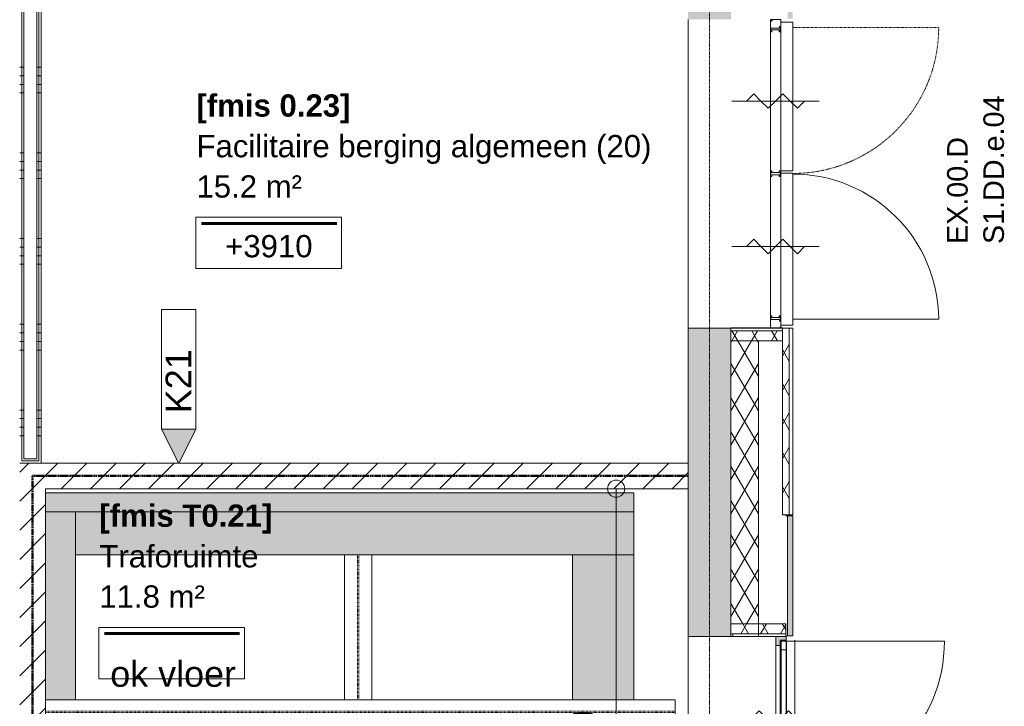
# Model space of a CAD drawing. Header units: millimetres. Extents: x 522 to 75900, y -25803 to 58941.
# Tile 119 of 134: x 49175 to 54920, y 30838 to 34844. Entities that reach past the tile are written whole.
import ezdxf

# ---------------------------------------------------------------- set-up
doc = ezdxf.new("R2010")
doc.units = ezdxf.units.MM
for name, pattern in [('BE_Brand', [10, 5, -2, 1, -2]), ('Dash', [6.35, 3.175, -3.175]), ('Dash_2_', [6.35, 3.175, -3.175]), ('Dot', [4.7625, 0, -4.7625]), ('Grid Line', [22.225, 12.7, -3.175, 3.175, -3.175]), ('Overhead', [3.96875, 2.38125, -1.5875])]:
    doc.linetypes.add(name, pattern=pattern)
for name, color, linetype, lineweight in [('00_Algemeen', 7, 'Dot', 9), ('00_Algemeen-100', 7, 'Continuous', 9), ('17_Terreininrichting', 7, 'Continuous', 9), ('21_Betonwerk', 7, 'Continuous', 9), ('22_Metselwerk', 7, 'Continuous', 9), ('22_Metselwerk_HATCH', 7, 'Continuous', 9), ('25_Metaalconstructiewerk', 7, 'Continuous', 9), ('30_Kozijnen-ramen-deuren', 7, 'Continuous', 9), ('42_Dekvloeren en vloersystemen', 7, 'Continuous', 9), ('42_Dekvloeren en vloersystemen_HATCH', 7, 'Continuous', 9)]:
    doc.layers.add(name, color=color, linetype=linetype, lineweight=lineweight)
doc.styles.add('Arial', font='arial.ttf', dxfattribs={"height": 180})
doc.styles.add('Arial_1', font='arial.ttf', dxfattribs={"height": 130})
doc.styles.add('Arial_3', font='arial.ttf', dxfattribs={"height": 150})
doc.styles.add('Arial_4', font='arial.ttf', dxfattribs={"height": 120})
doc.styles.add('Arial_B', font='arialbd.ttf', dxfattribs={"height": 130})
doc.dimstyles.new('1_8mm_continuous_mm_zwart', dxfattribs={"dimscale": 304.8, "dimtxt": 183.646692, "dimasz": 0.328084, "dimexe": 0.328084, "dimexo": 0.0625, "dimgap": 0.164042, "dimtad": 1, "dimdec": 0, "dimzin": 0, "dimdsep": 46, "dimtxsty": 'Arial', "dimblk1": 'DOTBLANK', "dimblk2": 'DOTBLANK', "dimsah": 1, "dimcen": 0.09, "dimdle": 0.328084, "dimazin": 0, "dimtfac": 1, "dimtdec": 4, "dimtix": 1, "dimtmove": 0, "dimatfit": 3, "dimfxl": 0.328084, "dimfxlon": 1, "dimtvp": 1, "dimtolj": 1, "dimtzin": 0, "dimarcsym": 2})
pattern_1 = [(1e-13, (49175, 34066.25), (-1e-12, 500), []), (1e-13, (49175, 34016.25), (-1e-12, 500), []), (1e-13, (49175, 33966.25), (-1e-12, 500), []), (1e-13, (49175, 33916.25), (-1e-12, 500), [])]

# ---------------------------------------------------------------- blocks, each defined once
blk = doc.blocks.new('28_SF_LB_IN_steel S355_beam HEB - HE140B-3261678-100 - Plattegrond - Begane grond')
at = {"layer": '25_Metaalconstructiewerk', "lineweight": 13}
for p, q in [((-1825, 70), (1850, 70)), ((1850, 70), (1850, -70)), ((1850, -70), (-1825, -70))]:
    blk.add_line(p, q, dxfattribs=at)
at = {"layer": '25_Metaalconstructiewerk', "linetype": 'Dash_2_', "lineweight": 13}
for p, q in [((1850, 3.5), (-1825, 3.5)), ((1850, -3.5), (-1825, -3.5))]:
    blk.add_line(p, q, dxfattribs=at)
blk = doc.blocks.new('28_SF_LB_IN_steel S355_beam HEB - HE160B-3261684-100 - Plattegrond - Begane grond')
at = {"layer": '25_Metaalconstructiewerk', "lineweight": 13}
for p, q in [((-1375, 80), (-528.3, 80)), ((-388.3, 80), (388.3, 80)), ((528.3, 80), (1375, 80)), ((-528.3, -80), (-1375, -80)), ((388.3, -80), (-388.3, -80)), ((1375, -80), (528.3, -80))]:
    blk.add_line(p, q, dxfattribs=at)
at = {"layer": '25_Metaalconstructiewerk', "linetype": 'Dash_2_', "lineweight": 13}
for p, q in [((-528.3, 4), (-1375, 4)), ((388.3, 4), (-388.3, 4)), ((1375, 4), (528.3, 4)), ((-528.3, -4), (-1375, -4)), ((388.3, -4), (-388.3, -4)), ((1375, -4), (528.3, -4))]:
    blk.add_line(p, q, dxfattribs=at)
blk = doc.blocks.new('FRA_R12_AWT_CON_Betonwerk_R20_rvt-1-100 - Plattegrond - Begane grond')
at = {"layer": '22_Metselwerk', "lineweight": 13, "true_color": 0xc0c0c0}
h = blk.add_hatch(dxfattribs=at)
h.set_pattern_fill('FP_141', color=9, style=0, pattern_type=2)
h.set_pattern_definition([(45, (0, 0), (-106.06602, 106.06602), []), (135, (0, 0), (-106.06602, -106.06602), []), (50, (0, 0), (358.6306, -31.3759), [37.5, -412.5]), (355, (0, 0), (-69.3761, 376.0957), [30, -330]), (100.451, (29.9, -2.6), (289.2568, 344.7173), [31.87, -350.571]), (46.184, (0, 100), (533.62, -82.7615), [56.25, -618.75]), (96.636, (44.47, 93.1), (467.3284, 487.0622), [47.805, -525.856]), (351.184, (0, 100), (467.3326, 487.058), [45, -495]), (21, (50, 75), (298.4541, -201.3095), [37.5, -412.5]), (326, (50, 75), (121.6571, 362.5749), [30, -330]), (71.451, (74.87, 58.22), (420.112, 161.2621), [31.87, -350.571]), (37.5, (0, 0), (6.07993, 166.44693), [3.353, -322.647, 3.353, -331.647, -331.25]), (37.5, (0, 0), (6.07993, 166.44693), [-661, 3.353, -327.897]), (7.5, (0, 0), (131.53477, 197.20586), [3.353, -187.647, 3.353, -315.147, -126.25]), (7.5, (0, 0), (131.53477, 197.20586), [-509.5, 3.353, -122.897]), (327.5, (-111.5, 0), (266.91122, -11.27744), [3.353, -121.647, 3.353, -386.647, -517.5]), (327.5, (-111.5, 0), (266.91122, -11.27744), [-515, 3.353, -514.147]), (317.5, (-161.5, 0), (291.5931, 50.0525), [3.353, -159.147, 3.353, -255.647, -367.5]), (317.5, (-161.5, 0), (291.5931, 50.0525), [-421.5, 3.353, -364.147]), (317.5, (-161.5, 0), (291.5931, 50.0525), [3.353, -159.147, 3.353, -255.647, -367.5]), (317.5, (-161.5, 0), (291.5931, 50.0525), [-421.5, 3.353, -364.147])])
h.paths.add_polyline_path([(53171.6, 9850), (53325, 9850), (53325, 10380), (53075, 10380), (53075, 9850)], flags=0)
h.paths.add_polyline_path([(53325, 11420), (53325, 12180), (53075, 12180), (53075, 11420)], flags=0)
h.paths.add_polyline_path([(53075, 13220), (53325, 13220), (53325, 13980), (53075, 13980)], flags=0)
h.paths.add_polyline_path([(53325, 15020), (53325, 15780), (53075, 15780), (53075, 15020)], flags=0)
h.paths.add_polyline_path([(53075, 16820), (53325, 16820), (53325, 17580), (53075, 17580), (53075, 17357.1)], flags=0)
h.paths.add_polyline_path([(53075, 18620), (53325, 18620), (53325, 19380), (53075, 19380), (53075, 18940.1)], flags=0)
h.paths.add_polyline_path([(53325, 20420), (53325, 21180), (53075, 21180), (53075, 20420)], flags=0)
h.paths.add_polyline_path([(53075, 22220), (53325, 22220), (53325, 22980), (53075, 22980)], flags=0)
h.paths.add_polyline_path([(53325, 24020), (53325, 26545), (53075, 26545), (53075, 24020)], flags=0)
h.paths.add_polyline_path([(53325, 27645), (53325, 29445), (53075, 29445), (53075, 27645)], flags=0)
h.paths.add_polyline_path([(53325, 31245), (53325, 33045), (53075, 33045), (53075, 31245)], flags=0)
h.paths.add_polyline_path([(53325, 34845), (53325, 36645), (53075, 36645), (53075, 34845)], flags=0)
h.paths.add_polyline_path([(53171.6, 38445), (53325, 38445), (53325, 40245), (53075, 40245), (53075, 38445)], flags=0)
h.paths.add_polyline_path([(53075, 42045), (53325, 42045), (53325, 43845), (53075, 43845), (53075, 42684.9)], flags=0)
h.paths.add_polyline_path([(53325, 45645), (53325, 53325), (53075, 53325), (53075, 45645), (53171.6, 45645)], flags=0)
at = {"layer": '22_Metselwerk_HATCH', "lineweight": 5, "true_color": 0xf5f5f5}
h = blk.add_hatch(color=7, dxfattribs=at)
h.paths.add_polyline_path([(49500, 28972.5), (49500, 29819.2), (49325, 29819.2), (49325, 28972.5)], flags=0)
h.paths.add_polyline_path([(49325, 29959.2), (49500, 29959.2), (49500, 30735.8), (49325, 30735.8), (49325, 30021)], flags=0)
h.paths.add_polyline_path([(49325, 30875.8), (49500, 30875.8), (49500, 31972.5), (49325, 31972.5), (49325, 31604)], flags=0)
blk.add_hatch(color=7, dxfattribs=at).paths.add_polyline_path([(51140.7, 31722.5), (52758.6, 31722.5), (52758.6, 31972.5), (49500, 31972.5), (49500, 31722.5), (49516, 31722.5)], flags=0)
at = {"layer": '42_Dekvloeren en vloersystemen_HATCH', "lineweight": 5, "true_color": 0xf5f5f5}
h = blk.add_hatch(color=7, dxfattribs=at)
h.paths.add_polyline_path([(49000, 26275), (49175, 26275), (49175, 26285), (49000, 26285)], flags=0)
h.paths.add_polyline_path([(49325, 31972.5), (52758.6, 31972.5), (52758.6, 32084.4), (49325, 32084.4), (49325, 31999.7)], flags=0)
h.paths.add_polyline_path([(51760, 51385), (51765, 51385), (51765, 51965), (50985, 51965), (50985, 51385), (51140.7, 51385)], flags=0)
h.paths.add_polyline_path([(51140.7, 51390), (50990, 51390), (50990, 51960), (51760, 51960), (51760, 51390)], flags=0)
h = blk.add_hatch(color=7, dxfattribs=at)
h.paths.add_polyline_path([(52758.6, 28972.5), (52758.6, 29819.2), (52400, 29819.2), (52400, 28972.5)], flags=0)
h.paths.add_polyline_path([(52758.6, 29959.2), (52758.6, 30735.8), (52400, 30735.8), (52400, 29959.2)], flags=0)
h.paths.add_polyline_path([(52400, 30875.8), (52758.6, 30875.8), (52758.6, 31722.5), (52400, 31722.5), (52400, 31604)], flags=0)
at = {"layer": '21_Betonwerk', "lineweight": 13}
for p, q in [((49500, 31972.5), (52758.6, 31972.5)), ((49500, 31972.5), (49500, 31722.5)), ((49500, 31722.5), (49500, 30875.8)), ((52758.6, 31722.5), (49500, 31722.5))]:
    blk.add_line(p, q, dxfattribs=at)
at = {"layer": '22_Metselwerk', "lineweight": 13}
for p, q in [((53325, 33045), (53075, 33045)), ((53075, 33045), (53075, 31245)), ((53325, 31245), (53325, 33045)), ((53075, 31245), (53325, 31245))]:
    blk.add_line(p, q, dxfattribs=at)
at = {"layer": '42_Dekvloeren en vloersystemen', "lineweight": 13}
for p, q in [((49325, 31972.5), (52758.6, 31972.5)), ((52400, 31722.5), (52400, 30875.8))]:
    blk.add_line(p, q, dxfattribs=at)
at = {"lineweight": 13, "rotation": 89.9999999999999}
blk.add_blockref('28_SF_LB_IN_steel S355_beam HEB - HE160B-3261684-100 - Plattegrond - Begane grond', (51150, 30347.5), dxfattribs=at)
at = {"lineweight": 13}
blk.add_blockref('28_SF_LB_IN_steel S355_beam HEB - HE140B-3261678-100 - Plattegrond - Begane grond', (51150, 30805.8), dxfattribs=at)
blk = doc.blocks.new('31_DO_PR dubbel - S1_DD_e_02-9830483-100 - Plattegrond - Begane grond')
at = {"layer": '00_Algemeen', "linetype": 'Continuous', "true_color": 0xc0c0c0}
h = blk.add_hatch(dxfattribs=at)
h.set_pattern_fill('FP_154', color=9, style=0, pattern_type=2)
h.set_pattern_definition([(135, (34065.85, -53666.5), (-70.71068, -70.71068), [])])
h.paths.add_polyline_path([(1020.8, -88.8), (1020.8, -51.5), (980.8, -51.5), (980.8, -59), (970.8, -59), (970.8, -108.5), (955.8, -108.5), (955.8, -111.5), (1020.8, -111.5)], flags=0)
h.paths.add_polyline_path([(-714.2, -108.5), (-729.2, -108.5), (-729.2, -59), (-739.2, -59), (-739.2, -51.5), (-779.2, -51.5), (-779.2, -111.5), (-714.2, -111.5)], flags=0)
at = {"layer": '00_Algemeen', "linetype": 'Continuous'}
for p, q in [((-303.5, 173.5), (-303.5, -336.5)), ((545.2, 173.5), (545.2, -336.5)), ((-261.1, 45.8), (-303.5, 88.2)), ((587.6, 45.8), (545.2, 88.2)), ((-345.9, -39.1), (-303.5, 3.4)), ((-303.5, 3.4), (-261.1, 45.8)), ((502.8, -39.1), (545.2, 3.4)), ((545.2, 3.4), (587.6, 45.8)), ((-303.5, -81.5), (-345.9, -39.1)), ((545.2, -81.5), (502.8, -39.1)), ((-261.1, -123.9), (-303.5, -81.5)), ((587.6, -123.9), (545.2, -81.5)), ((-345.9, -208.8), (-303.5, -166.4)), ((-303.5, -166.4), (-261.1, -123.9)), ((502.8, -208.8), (545.2, -166.4)), ((545.2, -166.4), (587.6, -123.9)), ((-303.5, -251.2), (-345.9, -208.8)), ((545.2, -251.2), (502.8, -208.8))]:
    blk.add_line(p, q, dxfattribs=at)
at = {"layer": '30_Kozijnen-ramen-deuren'}
for p, q in [((-739.2, -51.5), (-779.2, -51.5)), ((-779.2, -51.5), (-779.2, -111.5)), ((-739.2, -59), (-739.2, -51.5)), ((1020.8, -51.5), (980.8, -51.5)), ((980.8, -51.5), (980.8, -59)), ((1020.8, -111.5), (1020.8, -51.5)), ((-779.2, -111.5), (-714.2, -111.5)), ((-729.2, -59), (-739.2, -59)), ((-729.2, -108.5), (-729.2, -59)), ((-714.2, -108.5), (-729.2, -108.5)), ((-714.2, -111.5), (-714.2, -108.5)), ((970.8, -108.5), (955.8, -108.5)), ((955.8, -108.5), (955.8, -111.5)), ((955.8, -111.5), (1020.8, -111.5)), ((980.8, -59), (970.8, -59)), ((970.8, -59), (970.8, -108.5))]:
    blk.add_line(p, q, dxfattribs=at)
blk = doc.blocks.new('00_DO_deurblad_trafo - D23-8811471-100 - Plattegrond - Begane grond')
at = {"layer": '30_Kozijnen-ramen-deuren'}
for p, q in [((-370.8, 50), (-370.8, 923)), ((-375.8, 50), (-340.6, 50)), ((-370.8, 50), (-375.8, 50)), ((-370.8, 1), (-370.8, 50)), ((-370.8, 50), (502.2, 50)), ((-370.8, 0), (-370.8, 1)), ((-370.8, 1), (502.2, 1)), ((502.2, 50), (502.2, 1)), ((502.2, 1), (502.2, 0)), ((-370.8, 0), (502.2, 0)), ((452.2, -30), (-320.8, -30))]:
    blk.add_line(p, q, dxfattribs=at)
at = {"layer": '30_Kozijnen-ramen-deuren', "lineweight": 18}
for p, q in [((-370.8, 0), (-370.8, -30)), ((-320.8, -30), (-320.8, 0)), ((452.2, 0), (452.2, -30)), ((502.2, -30), (502.2, 0)), ((-370.8, -30), (-320.8, -30)), ((452.2, -30), (502.2, -30))]:
    blk.add_line(p, q, dxfattribs=at)
at = {"layer": '30_Kozijnen-ramen-deuren', "linetype": 'Dash'}
for p, q in [((-350.8, -30), (482.2, -30)), ((375.9, -30), (-284.2, -30))]:
    blk.add_line(p, q, dxfattribs=at)
at = {"layer": '30_Kozijnen-ramen-deuren'}
blk.add_arc((-370.8, 50), 873, 360, 90, dxfattribs=at)
blk = doc.blocks.new('31_d_buitendeur_PR_gevelpaneel-d2 - D25-10408441-100 - Plattegrond - Begane grond')
at = {"layer": '30_Kozijnen-ramen-deuren', "linetype": 'Dash'}
for p, q in [((1090.5, 959.4), (1090.5, 107.4)), ((1115.5, -22.6), (1952.5, -22.6)), ((1851.3, -22.6), (1839, -22.6))]:
    blk.add_line(p, q, dxfattribs=at)
at = {"layer": '30_Kozijnen-ramen-deuren', "lineweight": 18}
for p, q in [((1927.5, 107.4), (1060.5, 107.4)), ((1060.5, 107.4), (1060.5, 37.4)), ((1927.5, 37.4), (1927.5, 107.4)), ((1060.5, 37.4), (1927.5, 37.4))]:
    blk.add_line(p, q, dxfattribs=at)
at = {"layer": '30_Kozijnen-ramen-deuren'}
for p, q in [((1090.5, 107.4), (1927.5, 107.4)), ((1826.3, 107.4), (1814, 107.4)), ((1927.5, 37.4), (1090.5, 37.4)), ((1090.5, 37.4), (1090.5, 34.4)), ((1090.5, 34.4), (1115.5, 34.4)), ((1115.5, 29.4), (1105.5, 29.4)), ((1105.5, 29.4), (1105.5, -14.6)), ((1115.5, 34.4), (1115.5, 29.4)), ((1927.5, 29.4), (1927.5, 37.4)), ((1937.5, 29.4), (1927.5, 29.4)), ((1937.5, -14.6), (1937.5, 29.4)), ((1105.5, -14.6), (1115.5, -14.6)), ((1115.5, -14.6), (1115.5, -22.6)), ((1115.5, -22.6), (1952.5, -22.6)), ((1927.5, -19.6), (1927.5, -14.6)), ((1927.5, -14.6), (1937.5, -14.6)), ((1952.5, -19.6), (1927.5, -19.6)), ((1952.5, -22.6), (1952.5, -19.6))]:
    blk.add_line(p, q, dxfattribs=at)
at = {"layer": '30_Kozijnen-ramen-deuren', "linetype": 'Dash'}
blk.add_arc((1090.5, 107.4), 852, 360, 90, dxfattribs=at)
blk = doc.blocks.new('31_d_buitendeur_PR_gevelpaneel-d1 - D25_aluminium-10408443-100 - Plattegrond - Begane grond')
at = {"layer": '30_Kozijnen-ramen-deuren'}
for p, q in [((1105.5, 14.6), (1115.5, 14.6)), ((1105.5, -29.4), (1105.5, 14.6)), ((1115.5, 14.6), (1115.5, 22.6)), ((1115.5, 22.6), (1927.5, 22.6)), ((1927.5, 22.6), (1927.5, 14.6)), ((1927.5, 14.6), (1937.5, 14.6)), ((1937.5, 14.6), (1937.5, -29.4)), ((1090.5, -34.4), (1115.5, -34.4)), ((1090.5, -37.4), (1090.5, -34.4)), ((1952.5, -37.4), (1090.5, -37.4)), ((1115.5, -29.4), (1105.5, -29.4)), ((1115.5, -34.4), (1115.5, -29.4)), ((1927.5, -29.4), (1927.5, -34.4)), ((1937.5, -29.4), (1927.5, -29.4)), ((1927.5, -34.4), (1952.5, -34.4)), ((1952.5, -34.4), (1952.5, -37.4)), ((1095.5, -107.4), (1947.5, -107.4)), ((1095.5, -959.4), (1095.5, -107.4)), ((1844.5, -107.4), (1832, -107.4))]:
    blk.add_line(p, q, dxfattribs=at)
at = {"layer": '30_Kozijnen-ramen-deuren', "linetype": 'Dash'}
for p, q in [((1115.5, 22.6), (1927.5, 22.6)), ((1829.3, 22.6), (1817.4, 22.6))]:
    blk.add_line(p, q, dxfattribs=at)
at = {"layer": '30_Kozijnen-ramen-deuren', "lineweight": 18}
for p, q in [((1060.5, -37.4), (1947.5, -37.4)), ((1060.5, -107.4), (1060.5, -37.4)), ((1947.5, -37.4), (1947.5, -107.4)), ((1947.5, -107.4), (1060.5, -107.4))]:
    blk.add_line(p, q, dxfattribs=at)
at = {"layer": '30_Kozijnen-ramen-deuren'}
blk.add_arc((1090.5, -107.4), 852, 270.33624, 0, dxfattribs=at)
blk = doc.blocks.new('32_gm_Dorpel_Vlak_Sponning - Type 1-10408446-100 - Plattegrond - Begane grond')
at = {"layer": '30_Kozijnen-ramen-deuren'}
for p, q in [((-850, -40), (-850, -35.5)), ((-8.3, -32.5), (-16.7, -32.5)), ((850, -35.5), (850, -40)), ((-835, -92.5), (-828.7, -92.5)), ((8.3, -92.5), (16.7, -92.5)), ((828.7, -92.5), (835, -92.5))]:
    blk.add_line(p, q, dxfattribs=at)
blk = doc.blocks.new('31_DO_A1_DD_e_01 - Jazo p - A1_DD_e_01 - 1800x2800-V33-100 - Plattegrond - Begane grond')
at = {"layer": '00_Algemeen', "linetype": 'Continuous'}
h = blk.add_hatch(color=256, dxfattribs=at)
h.paths.add_polyline_path([(1020.8, 1), (998.8, 1), (998.8, -34), (968.8, -34), (968.8, -59), (1020.8, -59)], flags=0)
h.paths.add_polyline_path([(-727.2, -34), (-757.2, -34), (-757.2, 1), (-779.2, 1), (-779.2, -59), (-727.2, -59)], flags=0)
for p, q in [((-303.2, 226), (-303.2, -284)), ((544.8, 226), (544.8, -284)), ((-260.7, 98.3), (-303.2, 140.7)), ((587.3, 98.3), (544.8, 140.7)), ((-303.2, 55.9), (-260.7, 98.3)), ((544.8, 55.9), (587.3, 98.3)), ((-779.2, 1), (-779.2, -59)), ((-757.2, 1), (-779.2, 1)), ((-779.2, 1), (-779.2, -59)), ((-779.2, 1), (1020.8, 1)), ((-757.2, -34), (-757.2, 1)), ((-757.2, 1), (998.8, 1)), ((-757.2, -34), (-757.2, 1)), ((-345.6, 13.4), (-303.2, 55.9)), ((-303.2, -29), (-345.6, 13.4)), ((502.4, 13.4), (544.8, 55.9)), ((544.8, -29), (502.4, 13.4)), ((1020.8, 1), (998.8, 1)), ((998.8, 1), (998.8, -34)), ((998.8, 1), (998.8, -34)), ((1020.8, -59), (1020.8, 1)), ((1020.8, -59), (1020.8, 1)), ((-727.2, -34), (-757.2, -34)), ((-757.2, -34), (998.8, -34)), ((-727.2, -59), (-727.2, -34)), ((-727.2, -34), (968.8, -34)), ((-727.2, -59), (-727.2, -34)), ((-260.7, -71.4), (-303.2, -29)), ((587.3, -71.4), (544.8, -29)), ((998.8, -34), (968.8, -34)), ((968.8, -34), (968.8, -59)), ((968.8, -34), (968.8, -59)), ((-779.2, -59), (-727.2, -59)), ((-779.2, -59), (1020.8, -59)), ((968.8, -59), (-727.2, -59)), ((-345.6, -156.3), (-303.2, -113.9)), ((-303.2, -113.9), (-260.7, -71.4)), ((502.4, -156.3), (544.8, -113.9)), ((544.8, -113.9), (587.3, -71.4)), ((968.8, -59), (1020.8, -59)), ((-303.2, -198.7), (-345.6, -156.3)), ((544.8, -198.7), (502.4, -156.3))]:
    blk.add_line(p, q, dxfattribs=at)
blk = doc.blocks.new('00_TAG_ROOM_roomtag2 - 5_ volledig met plafondhoogte-11202087-100 - Plattegrond - Begane grond')
at = {"layer": '00_Algemeen', "linetype": 'Continuous'}
for p, q in [((0, -5.7), (0, -2.7)), ((0, -2.7), (8.5, -2.7)), ((8.5, -2.7), (8.5, -5.7)), ((0.322, -3.01), (8.215, -3.01)), ((0.322, -3.033), (8.215, -3.033)), ((0.322, -3.061), (8.215, -3.061)), ((0.322, -3.095), (8.215, -3.095)), ((0.322, -3.123), (8.215, -3.123)), ((8.5, -5.7), (0, -5.7))]:
    blk.add_line(p, q, dxfattribs=at)
blk = doc.blocks.new('DIMBLOCK11-100 - Plattegrond - Begane grond')
at = {"layer": '00_Algemeen-100', "transparency": 16777216}
for p, q in [((52554.9, 32107.5), (52754.9, 32107.5)), ((52654.9, 32107.5), (52554.9, 32107.5)), ((52654.9, 28957.5), (52654.9, 32107.5)), ((52554.9, 28957.5), (52754.9, 28957.5)), ((52654.9, 28957.5), (52554.9, 28957.5))]:
    blk.add_line(p, q, dxfattribs=at)
for centre in [(52654.9, 32107.5), (52654.9, 28957.5)]:
    blk.add_circle(centre, 50, dxfattribs=at)
at = {"layer": '00_Algemeen-100', "color": 0, "transparency": 16777216, "insert": (52371.2, 30255.6), "char_height": 180, "width": 664.518, "attachment_point": 1, "rotation": 90, "line_spacing_factor": 0.941778, "style": 'Arial'}
blk.add_mtext('3150', dxfattribs=at)
blk = doc.blocks.new('_DotBlank')
at = {"color": 0, "linetype": 'ByBlock', "lineweight": -2}
blk.add_line((-0.5, 0), (-1, 0), dxfattribs=at)
blk.add_circle((0, 0), 0.5, dxfattribs=at)
blk = doc.blocks.new('00_TAG-WA_wall tag_BAR - Type Mark_7x2-7455557-100 - Plattegrond - Begane grond')
at = {"layer": '00_Algemeen', "linetype": 'Continuous'}
blk.add_hatch(color=256, dxfattribs=at).paths.add_polyline_path([(0, -2), (-1, 0), (1, 0)], flags=0)
for p, q in [((-1, 7), (-1, 0)), ((1, 7), (-1, 7)), ((1, 0), (1, 7)), ((-1, 0), (1, 0)), ((1, 0), (-1, 0)), ((-1, 0), (0, -2)), ((0, -2), (1, 0))]:
    blk.add_line(p, q, dxfattribs=at)

msp = doc.modelspace()

# ---------------------------------------------------------------- hatches: boundary and pattern name
at = {"layer": '22_Metselwerk', "true_color": 0xc0c0c0}
h = msp.add_hatch(dxfattribs=at)
h.set_pattern_fill('FP_65', color=9, angle=225, style=0, pattern_type=2)
h.set_pattern_definition([(45, (0, 0), (-88.38835, 88.38835), []), (45, (3e-13, 88.39), (-88.38835, 88.38835), [62.5, -312.5])])
h.paths.add_polyline_path([(53655, 27650), (53685, 27650), (53685, 28350), (53655, 28350), (53655, 28042.3)], flags=0)
h.paths.add_polyline_path([(53655, 31250), (53685, 31250), (53685, 31950), (53655, 31950), (53655, 31406.1)], flags=0)
h.paths.add_polyline_path([(53655, 34850), (53685, 34850), (53685, 35550), (53655, 35550)], flags=0)
h.paths.add_polyline_path([(53685, 38450), (53685, 39150), (53655, 39150), (53655, 38450)], flags=0)
h.paths.add_polyline_path([(53685, 42050), (53685, 42750), (53655, 42750), (53655, 42050)], flags=0)
h.paths.add_polyline_path([(53685, 45650), (53685, 46350), (53655, 46350), (53655, 45650)], flags=0)
h.paths.add_polyline_path([(53685, 47450), (53685, 48150), (53655, 48150), (53655, 47450)], flags=0)
h.paths.add_polyline_path([(53685, 49250), (53685, 49950), (53655, 49950), (53655, 49250)], flags=0)
h.paths.add_polyline_path([(53685, 51050), (53685, 51750), (53655, 51750), (53655, 51050)], flags=0)
h.paths.add_polyline_path([(53655, 52850), (53685, 52850), (53685, 53355.7), (53655, 53385.7), (53655, 53145.3)], flags=0)
at = {"layer": '22_Metselwerk', "true_color": 0x808080}
h = msp.add_hatch(dxfattribs=at)
h.set_pattern_fill('FP_176', color=8, angle=-90, style=0, pattern_type=2)
h.set_pattern_definition(pattern_1)
h.paths.add_polyline_path([(49187.5, 32257.5), (49287.5, 32257.5), (49287.5, 32270), (49187.5, 32270), (49187.5, 36262.5), (49287.5, 36262.5), (49287.5, 36275), (49175, 36275), (49175, 32257.5)], flags=0)
h = msp.add_hatch(dxfattribs=at)
h.set_pattern_fill('FP_176', color=8, angle=-90, style=0, pattern_type=2)
h.set_pattern_definition(pattern_1)
h.paths.add_polyline_path([(49275, 32270), (49275, 32282.5), (49200, 32282.5), (49200, 36250), (49275, 36250), (49275, 36262.5), (49187.5, 36262.5), (49187.5, 32270), (49200, 32270)], flags=0)
h = msp.add_hatch(dxfattribs=at)
h.set_pattern_fill('FP_176', color=8, angle=-90, style=0, pattern_type=2)
h.set_pattern_definition(pattern_1)
h.paths.add_polyline_path([(49275, 32270), (49287.5, 32270), (49287.5, 36262.5), (49275, 36262.5), (49275, 32282.5)], flags=0)
h = msp.add_hatch(dxfattribs=at)
h.set_pattern_fill('FP_176', color=8, angle=-90, style=0, pattern_type=2)
h.set_pattern_definition(pattern_1)
h.paths.add_polyline_path([(49287.5, 32257.5), (49300, 32257.5), (49300, 36275), (49287.5, 36275), (49287.5, 32270)], flags=0)
at = {"layer": '22_Metselwerk', "true_color": 0xc0c0c0}
h = msp.add_hatch(dxfattribs=at)
h.set_pattern_fill('FP_201', color=9, angle=-90, style=0, pattern_type=2)
h.set_pattern_definition([(270, (53275, 33045), (500, 3e-14), []), (270, (53225, 33045), (500, 3e-14), []), (270, (53175, 33045), (500, 3e-14), []), (270, (53125, 33045), (500, 3e-14), [])])
h.paths.add_polyline_path([(53325, 33029), (53625, 33029), (53625, 33045), (53325, 33045)], flags=0)
h = msp.add_hatch(dxfattribs=at)
h.set_pattern_fill('FP_2', color=9, angle=240, style=0, pattern_type=2)
h.set_pattern_definition([(60, (0, 0), (-86.60254, 50), []), (120, (0, 0), (-86.60254, -50), [])])
h.paths.add_polyline_path([(53625, 31955), (53665, 31955), (53665, 33045), (53625, 33045)], flags=0)
h = msp.add_hatch(dxfattribs=at)
h.set_pattern_fill('FP_2', color=9, angle=240, style=0, pattern_type=2)
h.set_pattern_definition([(60, (0, 0), (-86.60254, 50), []), (120, (0, 0), (-86.60254, -50), [])])
h.paths.add_polyline_path([(53577.7, 32970), (53625, 32970), (53625, 33029), (53325, 33029), (53325, 32970)], flags=0)
h = msp.add_hatch(dxfattribs=at)
h.set_pattern_fill('FP_2', color=9, angle=240, style=0, pattern_type=2)
h.set_pattern_definition([(60, (0, 0), (-86.60254, 50), []), (120, (0, 0), (-86.60254, -50), [])])
h.paths.add_polyline_path([(53325, 31320), (53485, 31320), (53485, 32970), (53325, 32970), (53325, 31604)], flags=0)
at = {"layer": '22_Metselwerk'}
h = msp.add_hatch(dxfattribs=at)
h.set_pattern_fill('FP_16', color=256, angle=-135, style=0, pattern_type=2)
h.set_pattern_definition([(45, (0, 0), (-84.85281, 84.85281), [])])
h.paths.add_polyline_path([(49325, 28957.5), (49325, 32257.5), (49175, 32257.5), (49175, 28957.5)], flags=0)
h = msp.add_hatch(dxfattribs=at)
h.set_pattern_fill('FP_16', color=256, angle=-135, style=0, pattern_type=2)
h.set_pattern_definition([(45, (0, 0), (-84.85281, 84.85281), [])])
h.paths.add_polyline_path([(53075, 32107.5), (53075, 32257.5), (49325, 32257.5), (49325, 32107.5), (52765.4, 32107.5)], flags=0)
at = {"layer": '22_Metselwerk', "true_color": 0xc0c0c0}
h = msp.add_hatch(dxfattribs=at)
h.set_pattern_fill('FP_9', color=9, angle=-120, style=0, pattern_type=2)
h.set_pattern_definition([(60, (0, 0), (-86.60254, 50), []), (120, (0, 0), (-86.60254, -50), [])])
h.paths.add_polyline_path([(53645, 31261), (53645, 31320), (53325, 31320), (53325, 31261), (53577.7, 31261)], flags=0)
h = msp.add_hatch(dxfattribs=at)
h.set_pattern_fill('FP_200', color=9, angle=-90, style=0, pattern_type=2)
h.set_pattern_definition([(90, (53685, 31245), (-500, 3e-14), []), (90, (53735, 31245), (-500, 3e-14), []), (90, (53785, 31245), (-500, 3e-14), []), (90, (53835, 31245), (-500, 3e-14), [])])
h.paths.add_polyline_path([(53587.5, 31245), (53645, 31245), (53645, 31261), (53325, 31261), (53325, 31245), (53577.7, 31245)], flags=0)

# ---------------------------------------------------------------- linework, layer by layer
at = {"layer": '00_Algemeen', "color": 16, "linetype": 'Grid Line', "true_color": 0x800000}
msp.add_line((53200, 4084), (53200, 58341), dxfattribs=at)
at = {"layer": '00_Algemeen', "linetype": 'Overhead'}
for p, q in [((53075, 34842.5), (53075, 33042.5)), ((53075, 31245), (53075, 29445))]:
    msp.add_line(p, q, dxfattribs=at)
at = {"layer": '00_Algemeen', "linetype": 'Continuous'}
for p, q in [((53325, 33045), (53325, 31245)), ((53325, 32970), (53625, 32970)), ((53485, 31245), (53485, 32970)), ((53645, 31320), (53325, 31320)), ((53645, 31245), (53645, 31320))]:
    msp.add_line(p, q, dxfattribs=at)
at = {"layer": '00_Algemeen', "linetype": 'Continuous', "lineweight": 25}
msp.add_line((53625, 33045), (53325, 33045), dxfattribs=at)
at = {"layer": '00_Algemeen', "color": 82, "linetype": 'BE_Brand', "lineweight": 50, "true_color": 0x46cc0d}
for p, q in [((53075, 32182.5), (49250, 32182.5)), ((49250, 32182.5), (49250, 26225))]:
    msp.add_line(p, q, dxfattribs=at)
at = {"layer": '17_Terreininrichting'}
for p, q in [((49325, 32084.4), (49636.1, 32084.4)), ((49636.1, 32084.4), (49325, 32084.4)), ((49636.1, 32084.4), (51384.5, 32084.4)), ((51384.5, 32084.4), (49636.1, 32084.4)), ((52758.6, 32084.4), (51384.5, 32084.4)), ((52758.6, 32084.4), (51384.5, 32084.4)), ((52758.6, 32084.4), (52758.6, 30875.8)), ((52758.6, 30875.8), (52758.6, 32084.4))]:
    msp.add_line(p, q, dxfattribs=at)
at = {"layer": '22_Metselwerk'}
for p, q in [((49187.5, 36262.5), (49187.5, 32270)), ((49200, 36250), (49200, 32282.5)), ((49275, 36250), (49275, 32282.5)), ((49287.5, 36262.5), (49287.5, 32270)), ((49300, 32257.5), (49300, 36275)), ((53685, 33045), (53625, 33045)), ((53625, 31955), (53625, 33045)), ((53665, 31955), (53665, 33045)), ((53685, 31955), (53685, 33045)), ((53625, 33029), (53325, 33029)), ((53075, 32257.5), (49175, 32257.5)), ((49187.5, 32270), (49287.5, 32270)), ((49200, 32282.5), (49275, 32282.5)), ((53075, 32107.5), (53075, 32257.5)), ((49325, 28957.5), (49325, 32107.5)), ((49325, 32107.5), (53075, 32107.5)), ((53625, 31955), (53685, 31955)), ((53645, 31950), (53645, 31955)), ((53685, 31950), (53645, 31950)), ((53655, 31250), (53655, 31950)), ((53685, 31250), (53685, 31950)), ((53645, 31261), (53325, 31261)), ((53325, 31245), (53587.5, 31245)), ((53645, 31250), (53685, 31250))]:
    msp.add_line(p, q, dxfattribs=at)
at = {"layer": '42_Dekvloeren en vloersystemen', "color": 7, "true_color": 0xffffff}
msp.add_line((53075, 33045), (53075, 34845), dxfattribs=at)

# ---------------------------------------------------------------- block references
at = {"lineweight": 5}
msp.add_blockref('FRA_R12_AWT_CON_Betonwerk_R20_rvt-1-100 - Plattegrond - Begane grond', (0, 0), dxfattribs=at)
at = {"layer": '00_Algemeen', "linetype": 'Continuous', "xscale": 99.99999999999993, "yscale": 99.99999999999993, "zscale": 99.99999999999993}
for name, p in [('00_TAG_ROOM_roomtag2 - 5_ volledig met plafondhoogte-11202087-100 - Plattegrond - Begane grond', (50203.5, 33961.4)), ('00_TAG-WA_wall tag_BAR - Type Mark_7x2-7455557-100 - Plattegrond - Begane grond', (50103.1, 32454)), ('00_TAG_ROOM_roomtag2 - 5_ volledig met plafondhoogte-11202087-100 - Plattegrond - Begane grond', (49636.9, 31568.8))]:
    msp.add_blockref(name, p, dxfattribs=at)
at = {"layer": '30_Kozijnen-ramen-deuren'}
for name, p, rotation in [('31_DO_PR dubbel - S1_DD_e_02-9830483-100 - Plattegrond - Begane grond', (53666.5, 34065.8), 270), ('31_d_buitendeur_PR_gevelpaneel-d2 - D25-10408441-100 - Plattegrond - Begane grond', (53577.6, 35889.2), 270), ('32_gm_Dorpel_Vlak_Sponning - Type 1-10408446-100 - Plattegrond - Begane grond', (53647.5, 33945), 270), ('31_d_buitendeur_PR_gevelpaneel-d1 - D25_aluminium-10408443-100 - Plattegrond - Begane grond', (53577.6, 32000.8), 89.99999999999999), ('31_DO_A1_DD_e_01 - Jazo p - A1_DD_e_01 - 1800x2800-V33-100 - Plattegrond - Begane grond', (53646.5, 30465.8), 269.9999999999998), ('00_DO_deurblad_trafo - D23-8811471-100 - Plattegrond - Begane grond', (53647.5, 30847.2), 269.9999999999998)]:
    msp.add_blockref(name, p, dxfattribs=dict(at, rotation=rotation))

# ---------------------------------------------------------------- texts
at = {"layer": '00_Algemeen', "color": 5, "linetype": 'Continuous', "true_color": 0x0000ff, "char_height": 130, "attachment_point": 1, "style": 'Arial_B'}
for s, insert, width in [('[fmis 0.23]', (50206.5, 34408.1), 1098.312), ('[fmis T0.21]', (49639.9, 32015.4), 1242.616)]:
    msp.add_mtext(s, dxfattribs=dict(at, insert=insert, width=width))
at = {"layer": '00_Algemeen', "linetype": 'Continuous', "attachment_point": 1, "rotation": 90}
for s, insert, char_height, width, style in [('S1.DD.e.04', (54797.7, 33534.9), 120, 1138.396, 'Arial_4'), ('EX.00.D', (54586, 33534.9), 120, 809.704, 'Arial_4'), ('K21', (50026.1, 32548.1), 150, 456.962, 'Arial_3')]:
    msp.add_mtext(s, dxfattribs=dict(at, insert=insert, char_height=char_height, width=width, style=style))
at = {"layer": '00_Algemeen', "linetype": 'Continuous', "attachment_point": 1}
for s, insert, char_height, width, style in [('Facilitaire berging algemeen (20)', (50206.5, 34171.1), 130, 3182.699, 'Arial_1'), ('15.2 m²', (50206.5, 33936), 130, 737.552, 'Arial_1'), ('15.2 m²', (50206.5, 33936), 130, 737.552, 'Arial_1'), ('+3910', (50373.7, 33587.5), 130, 609.282, 'Arial_1'), ('Traforuimte', (49639.9, 31778.4), 130, 1098.312, 'Arial_1'), ('11.8 m²', (49639.9, 31543.4), 130, 737.552, 'Arial_1'), ('11.8 m²', (49639.9, 31543.4), 130, 737.552, 'Arial_1'), ('ok vloer', (49703.4, 31102), 150, 873.839, 'Arial_3')]:
    msp.add_mtext(s, dxfattribs=dict(at, insert=insert, char_height=char_height, width=width, style=style))

# ---------------------------------------------------------------- dimensions: what is measured, and where the dimension line sits
at = {"layer": '00_Algemeen', "linetype": 'Continuous'}
dim = msp.add_linear_dim(base=(52654.9, 32107.5), p1=(52554.9, 28957.5), p2=(52554.9, 32107.5), angle=90, dimstyle='1_8mm_continuous_mm_zwart', override={"dimpost": '<>', "dimfxl": 3150}, dxfattribs=at)
dim.commit()
dim.dimension.update_dxf_attribs({"geometry": 'DIMBLOCK11-100 - Plattegrond - Begane grond', "text_midpoint": (52512.9, 30532.5)})

doc.saveas('drawing.dxf')
